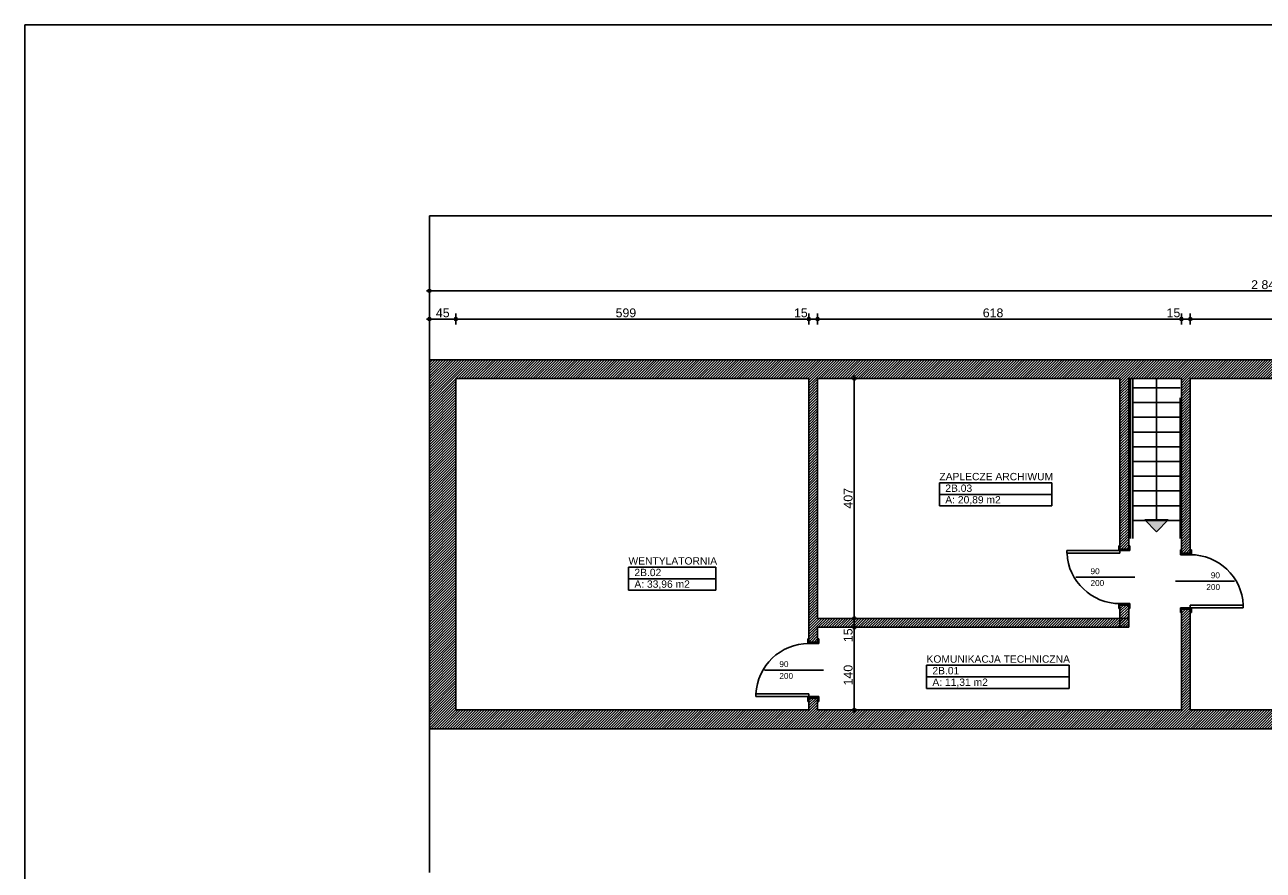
# Model space of a CAD drawing. Header units: inches. Extents: x 18535 to 24863, y 1480 to 5800.
# Tile 15 of 24: x 18803 to 20905, y 4337 to 5771. Entities that reach past the tile are written whole.
import ezdxf
from ezdxf.enums import TextEntityAlignment as Align

# ---------------------------------------------------------------- set-up
doc = ezdxf.new("R2010")
doc.units = ezdxf.units.IN
doc.header["$MEASUREMENT"] = 0
for name, color, linetype in [('_T sciany', 7, 'Continuous'), ('AA_PRZ SCIANY ISTNIEJĄCE', 7, 'Continuous'), ('AA_PRZ_SCIANY_030', 7, 'Continuous'), ('ArchiCAD', 7, 'Continuous'), ('Window-Door Markers', 7, 'Continuous')]:
    doc.layers.add(name, color=color, linetype=linetype)
doc.styles.add('GENERATED_STYLE_13', font='txt')
doc.styles.add('GENERATED_STYLE_8', font='txt')
doc.styles.add('GENERATED_STYLE_9', font='arial.ttf')
doc.styles.get("Standard").update_dxf_attribs({"font": 'txt', "bigfont": 'BIGFONT.SHX'})
doc.dimstyles.new('Dimstyle_4', dxfattribs={"dimtxt": 15, "dimasz": 9.5, "dimexe": 0.18, "dimexo": 0.5, "dimgap": 0.09, "dimtad": 1, "dimtih": 1, "dimtoh": 1, "dimdec": 0, "dimzin": 0, "dimdsep": 46, "dimtxsty": 'GENERATED_STYLE_13', "dimblk": 'ARROWHEAD_11', "dimblk1": 'ARROWHEAD_11', "dimblk2": 'ARROWHEAD_11', "dimcen": 0.09, "dimclrd": 220, "dimclre": 220, "dimclrt": 220, "dimadec": 1, "dimazin": 0, "dimtfac": 1, "dimtdec": 4, "dimtmove": 0, "dimatfit": 3, "dimfxl": 0, "dimtolj": 1, "dimtzin": 0, "dimarcsym": 0})
doc.dimstyles.new('Dimstyle_5', dxfattribs={"dimtxt": 15, "dimasz": 9.5, "dimexe": 0.18, "dimexo": 0.5, "dimgap": 0.09, "dimtad": 1, "dimdec": 0, "dimzin": 0, "dimdsep": 46, "dimtxsty": 'GENERATED_STYLE_13', "dimblk": 'ARROWHEAD_11', "dimblk1": 'ARROWHEAD_11', "dimblk2": 'ARROWHEAD_11', "dimcen": 0.09, "dimclrd": 220, "dimclre": 220, "dimclrt": 220, "dimadec": 1, "dimazin": 0, "dimtfac": 1, "dimtdec": 4, "dimtmove": 0, "dimatfit": 3, "dimfxl": 0, "dimtolj": 1, "dimtzin": 0, "dimarcsym": 0})
pattern_1 = [(45, (0, 0), (-2.24506403, 2.24506403), [])]

# ---------------------------------------------------------------- blocks, each defined once
blk = doc.blocks.new('ZAPLECZE ARCHIWUM_2B.03_1', base_point=(20451.1, 4984.4))
at = {"layer": '_T sciany', "color": 160, "linetype": 'Continuous'}
for p, q in [((20355.7, 4994.2), (20355.7, 4954.9)), ((20355.7, 4994.2), (20546.4, 4994.2)), ((20546.4, 4994.2), (20546.4, 4954.9)), ((20355.7, 4974.5), (20546.4, 4974.5)), ((20355.7, 4954.9), (20546.4, 4954.9))]:
    blk.add_line(p, q, dxfattribs=at)
at = {"color": 0}
for tag in ['floor_f', 'ROOM_PERIM', 'ROOM_WALLS_SURF', 'ROOM_DOORS_SURF', 'ROOM_WINDS_SURF', 'ROOM_BASELEV', 'ROOM_HEIGHT', 'ROOM_NET_AREA', 'ROOM_REDUCED_AREA', 'ROOM_CALC_AREA', 'ROOM_VOLUME']:
    blk.add_attdef(tag, text='', height=200, dxfattribs=at).set_placement((20451.1, 4927.2), align=Align.BOTTOM_LEFT)
at = {"layer": '_T sciany', "color": 160, "style": 'GENERATED_STYLE_9'}
for tag, p in [('ROOM_NAME', (20355.7, 5011)), ('ROOM_NUMBER', (20365.7, 4991.3)), ('ROOM_AREA', (20365.7, 4971.7))]:
    blk.add_attdef(tag, text='', height=12.5, dxfattribs=at).set_placement(p, align=Align.TOP_LEFT)
blk = doc.blocks.new('KOMUNIKACJA TECHNICZNA_2B.01_4', base_point=(20455, 4674.7))
at = {"layer": '_T sciany', "color": 160, "linetype": 'Continuous'}
for p, q in [((20333.8, 4684.6), (20333.8, 4645.3)), ((20333.8, 4684.6), (20576.2, 4684.6)), ((20576.2, 4684.6), (20576.2, 4645.3)), ((20333.8, 4664.9), (20576.2, 4664.9)), ((20333.8, 4645.3), (20576.2, 4645.3))]:
    blk.add_line(p, q, dxfattribs=at)
at = {"color": 0}
for tag in ['floor_f', 'ROOM_PERIM', 'ROOM_WALLS_SURF', 'ROOM_DOORS_SURF', 'ROOM_WINDS_SURF', 'ROOM_BASELEV', 'ROOM_HEIGHT', 'ROOM_NET_AREA', 'ROOM_REDUCED_AREA', 'ROOM_CALC_AREA', 'ROOM_VOLUME']:
    blk.add_attdef(tag, text='', height=200, dxfattribs=at).set_placement((20455, 4617.6), align=Align.BOTTOM_LEFT)
at = {"layer": '_T sciany', "color": 160, "style": 'GENERATED_STYLE_9'}
for tag, p in [('ROOM_NAME', (20333.8, 4701.4)), ('ROOM_NUMBER', (20343.8, 4681.7)), ('ROOM_AREA', (20343.8, 4662.1))]:
    blk.add_attdef(tag, text='', height=12.5, dxfattribs=at).set_placement(p, align=Align.TOP_LEFT)
blk = doc.blocks.new('WENTYLATORNIA_2B.02_5', base_point=(19901.9, 4841.3))
at = {"layer": '_T sciany', "color": 160, "linetype": 'Continuous'}
for p, q in [((19827.9, 4851.1), (19827.9, 4811.8)), ((19827.9, 4851.1), (19975.9, 4851.1)), ((19975.9, 4851.1), (19975.9, 4811.8)), ((19827.9, 4831.5), (19975.9, 4831.5)), ((19827.9, 4811.8), (19975.9, 4811.8))]:
    blk.add_line(p, q, dxfattribs=at)
at = {"color": 0}
for tag in ['floor_f', 'ROOM_PERIM', 'ROOM_WALLS_SURF', 'ROOM_DOORS_SURF', 'ROOM_WINDS_SURF', 'ROOM_BASELEV', 'ROOM_HEIGHT', 'ROOM_NET_AREA', 'ROOM_REDUCED_AREA', 'ROOM_CALC_AREA', 'ROOM_VOLUME']:
    blk.add_attdef(tag, text='', height=200, dxfattribs=at).set_placement((19901.9, 4784.2), align=Align.BOTTOM_LEFT)
at = {"layer": '_T sciany', "color": 160, "style": 'GENERATED_STYLE_9'}
for tag, p in [('ROOM_NAME', (19827.9, 4867.9)), ('ROOM_NUMBER', (19837.9, 4848.3)), ('ROOM_AREA', (19837.9, 4828.6))]:
    blk.add_attdef(tag, text='', height=12.5, dxfattribs=at).set_placement(p, align=Align.TOP_LEFT)
blk = doc.blocks.new('WALL_6', base_point=(19489.8, 5187.1))
at = {"layer": '_T sciany'}
h = blk.add_hatch(dxfattribs=at)
h.set_pattern_fill('ANSI31', color=5, style=0, pattern_type=2)
h.set_pattern_definition(pattern_1)
h.paths.add_polyline_path([(19489.8, 5171.1), (22286.3, 5171.1), (22331.3, 5203.1), (19489.8, 5203.1)], flags=0)
at = {"layer": '_T sciany', "color": 5, "linetype": 'Continuous'}
for p, q in [((22331.3, 5203.1), (19489.8, 5203.1)), ((19489.8, 5203.1), (19489.8, 5171.1)), ((19534.8, 5171.1), (20134, 5171.1)), ((20149, 5171.1), (20662.2, 5171.1)), ((20677.2, 5171.1), (20766.6, 5171.1)), ((20781.6, 5171.1), (21557.1, 5171.1)), ((21582.1, 5171.1), (22286.3, 5171.1))]:
    blk.add_line(p, q, dxfattribs=at)
blk = doc.blocks.new('WALL_17', base_point=(19489.8, 4592.8))
at = {"layer": '_T sciany'}
h = blk.add_hatch(dxfattribs=at)
h.set_pattern_fill('ANSI31', color=5, style=0, pattern_type=2)
h.set_pattern_definition(pattern_1)
h.paths.add_polyline_path([(19489.8, 4576.8), (22331.3, 4576.8), (22286.3, 4608.8), (19489.8, 4608.8)], flags=0)
at = {"layer": '_T sciany', "color": 5, "linetype": 'Continuous'}
for p, q in [((19489.8, 4608.8), (19489.8, 4576.8)), ((20134, 4608.8), (19534.8, 4608.8)), ((20766.6, 4608.8), (20149, 4608.8)), ((21557.1, 4608.8), (20781.6, 4608.8)), ((22286.3, 4608.8), (21582.1, 4608.8)), ((19489.8, 4576.8), (22331.3, 4576.8))]:
    blk.add_line(p, q, dxfattribs=at)
blk = doc.blocks.new('WALL_23', base_point=(20149, 4749))
at = {"layer": '_T sciany'}
h = blk.add_hatch(dxfattribs=at)
h.set_pattern_fill('ANSI31', color=5, style=0, pattern_type=2)
h.set_pattern_definition(pattern_1)
h.paths.add_polyline_path([(20149, 4749), (20677.2, 4749), (20677.2, 4764), (20149, 4764)], flags=0)
at = {"layer": '_T sciany', "color": 5, "linetype": 'Continuous'}
for p, q in [((20677.2, 4764), (20149, 4764)), ((20677.2, 4749), (20677.2, 4764)), ((20149, 4749), (20677.2, 4749))]:
    blk.add_line(p, q, dxfattribs=at)
blk = doc.blocks.new('WALL_634', base_point=(19534.8, 4592.8))
at = {"layer": '_T sciany'}
h = blk.add_hatch(dxfattribs=at)
h.set_pattern_fill('ANSI31', color=5, style=0, pattern_type=2)
h.set_pattern_definition(pattern_1)
h.paths.add_polyline_path([(19534.8, 4608.8), (19534.8, 5171.1), (19489.8, 5171.1), (19489.8, 4608.8)], flags=0)
at = {"layer": '_T sciany', "color": 5, "linetype": 'Continuous'}
for p, q in [((19489.8, 5171.1), (19489.8, 4608.8)), ((19534.8, 4608.8), (19534.8, 5171.1))]:
    blk.add_line(p, q, dxfattribs=at)
blk = doc.blocks.new('D1 -Tr 65_1')
at = {"color": 140, "linetype": 'Continuous'}
for p, q in [((45, 90), (40.555, 90)), ((40.555, 0), (40.555, 90)), ((45, 0), (45, 90)), ((-53.255, 0), (-53.255, 1.905)), ((-53.255, 1.905), (-45, 1.905)), ((-53.255, 0), (-53.255, 1.905)), ((-53.255, 1.905), (-45, 1.905)), ((-45, 0), (-53.255, 0)), ((-45, 0), (-53.255, 0)), ((-47.54, 0), (-45, 0)), ((-47.54, -15), (-47.54, 0)), ((-47.54, 0), (-45, 0)), ((-47.54, -15), (-47.54, 0)), ((-45, 1.905), (-45, 0)), ((-45, 1.905), (-45, 0)), ((-45, 0), (-45, -15)), ((-45, 0), (-45, -15)), ((45, 0), (40.555, 0)), ((53.255, 1.905), (45, 1.905)), ((45, 1.905), (45, 0)), ((53.255, 1.905), (45, 1.905)), ((45, 1.905), (45, 0)), ((47.54, 0), (45, 0)), ((45, 0), (45, -15)), ((45, 0), (53.255, 0)), ((47.54, 0), (45, 0)), ((45, 0), (45, -15)), ((45, 0), (53.255, 0)), ((47.54, -15), (47.54, 0)), ((47.54, -15), (47.54, 0)), ((53.255, 0), (53.255, 1.905)), ((53.255, 0), (53.255, 1.905)), ((-45, -15), (-53.255, -15)), ((-53.255, -15), (-53.255, -16.905)), ((-45, -15), (-53.255, -15)), ((-53.255, -15), (-53.255, -16.905)), ((-53.255, -16.905), (-45, -16.905)), ((-53.255, -16.905), (-45, -16.905)), ((-45, -15), (-47.54, -15)), ((-45, -15), (-47.54, -15)), ((-45, -16.905), (-45, -15)), ((-45, -16.905), (-45, -15)), ((45, -15), (47.54, -15)), ((45, -15), (53.255, -15)), ((45, -16.905), (45, -15)), ((45, -15), (47.54, -15)), ((45, -15), (53.255, -15)), ((45, -16.905), (45, -15)), ((53.255, -16.905), (45, -16.905)), ((53.255, -16.905), (45, -16.905)), ((53.255, -15), (53.255, -16.905)), ((53.255, -15), (53.255, -16.905))]:
    blk.add_line(p, q, dxfattribs=at)
blk.add_arc((45, 0), 90, 92.827477, 180, dxfattribs=at)
blk = doc.blocks.new('Window-Door Marker - 70_4004')
at = {"layer": 'ArchiCAD', "color": 140, "linetype": 'Continuous'}
blk.add_line((0, -90), (0, 10), dxfattribs=at)
blk = doc.blocks.new('WALL_645', base_point=(20781.6, 4592.8))
at = {"layer": '_T sciany'}
h = blk.add_hatch(dxfattribs=at)
h.set_pattern_fill('ANSI31', color=5, style=0, pattern_type=2)
h.set_pattern_definition(pattern_1)
h.paths.add_polyline_path([(20766.6, 4874.8), (20781.6, 4874.8), (20781.6, 5171.1), (20766.6, 5171.1)], flags=0)
h = blk.add_hatch(dxfattribs=at)
h.set_pattern_fill('ANSI31', color=5, style=0, pattern_type=2)
h.set_pattern_definition(pattern_1)
h.paths.add_polyline_path([(20766.6, 4608.8), (20781.6, 4608.8), (20781.6, 4779.7), (20766.6, 4779.7)], flags=0)
at = {"layer": '_T sciany', "color": 5, "linetype": 'Continuous'}
for p, q in [((20766.6, 5171.1), (20766.6, 4874.8)), ((20781.6, 4874.8), (20781.6, 5171.1)), ((20781.6, 4874.8), (20766.6, 4874.8)), ((20781.6, 4779.7), (20766.6, 4779.7)), ((20766.6, 4779.7), (20766.6, 4608.8)), ((20781.6, 4608.8), (20781.6, 4779.7))]:
    blk.add_line(p, q, dxfattribs=at)
at = {"layer": '_T sciany', "rotation": 270.0000000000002}
blk.add_blockref('D1 -Tr 65_1', (20781.6, 4827.2), dxfattribs=at)
at = {"layer": 'Window-Door Markers'}
ref = blk.add_blockref('Window-Door Marker - 70_4004', (20766.6, 4827.2), dxfattribs=dict(at, rotation=90))
ref.add_attrib('AC_WIDO_A_SIZE', '90', dxfattribs={"color": 255, "height": 10, "style": 'GENERATED_STYLE_9'}).set_placement((20816.4, 4829.3), align=Align.BOTTOM_LEFT)
ref.add_attrib('AC_WIDO_B_SIZE', '200', dxfattribs={"color": 255, "height": 10, "style": 'GENERATED_STYLE_9'}).set_placement((20808.8, 4809.3), align=Align.BOTTOM_LEFT)
blk = doc.blocks.new('D1 -Tr 65_365')
at = {"color": 140, "linetype": 'Continuous'}
for p, q in [((45, 90), (40.555, 90)), ((40.555, 0), (40.555, 90)), ((45, 0), (45, 90)), ((-53.255, 0), (-53.255, 1.905)), ((-53.255, 1.905), (-45, 1.905)), ((-53.255, 0), (-53.255, 1.905)), ((-53.255, 1.905), (-45, 1.905)), ((-45, 0), (-53.255, 0)), ((-45, 0), (-53.255, 0)), ((-47.54, 0), (-45, 0)), ((-47.54, -15), (-47.54, 0)), ((-47.54, 0), (-45, 0)), ((-47.54, -15), (-47.54, 0)), ((-45, 1.905), (-45, 0)), ((-45, 1.905), (-45, 0)), ((-45, 0), (-45, -15)), ((-45, 0), (-45, -15)), ((45, 0), (40.555, 0)), ((53.255, 1.905), (45, 1.905)), ((45, 1.905), (45, 0)), ((53.255, 1.905), (45, 1.905)), ((45, 1.905), (45, 0)), ((47.54, 0), (45, 0)), ((45, 0), (45, -15)), ((45, 0), (53.255, 0)), ((47.54, 0), (45, 0)), ((45, 0), (45, -15)), ((45, 0), (53.255, 0)), ((47.54, -15), (47.54, 0)), ((47.54, -15), (47.54, 0)), ((53.255, 0), (53.255, 1.905)), ((53.255, 0), (53.255, 1.905)), ((-45, -15), (-53.255, -15)), ((-53.255, -15), (-53.255, -16.905)), ((-45, -15), (-53.255, -15)), ((-53.255, -15), (-53.255, -16.905)), ((-53.255, -16.905), (-45, -16.905)), ((-53.255, -16.905), (-45, -16.905)), ((-45, -15), (-47.54, -15)), ((-45, -15), (-47.54, -15)), ((-45, -16.905), (-45, -15)), ((-45, -16.905), (-45, -15)), ((45, -15), (47.54, -15)), ((45, -15), (53.255, -15)), ((45, -16.905), (45, -15)), ((45, -15), (47.54, -15)), ((45, -15), (53.255, -15)), ((45, -16.905), (45, -15)), ((53.255, -16.905), (45, -16.905)), ((53.255, -16.905), (45, -16.905)), ((53.255, -15), (53.255, -16.905)), ((53.255, -15), (53.255, -16.905))]:
    blk.add_line(p, q, dxfattribs=at)
blk.add_arc((45, 0), 90, 92.827477, 180, dxfattribs=at)
blk = doc.blocks.new('Window-Door Marker - 70_4006')
at = {"layer": 'ArchiCAD', "color": 140, "linetype": 'Continuous'}
blk.add_line((0, 75), (0, -25), dxfattribs=at)
blk = doc.blocks.new('WALL_647', base_point=(20677.2, 4749.5))
at = {"layer": '_T sciany'}
h = blk.add_hatch(dxfattribs=at)
h.set_pattern_fill('ANSI31', color=5, style=0, pattern_type=2)
h.set_pattern_definition(pattern_1)
h.paths.add_polyline_path([(20662.2, 4881.7), (20677.2, 4881.7), (20677.2, 5171.1), (20662.2, 5171.1)], flags=0)
h = blk.add_hatch(dxfattribs=at)
h.set_pattern_fill('ANSI31', color=5, style=0, pattern_type=2)
h.set_pattern_definition(pattern_1)
h.paths.add_polyline_path([(20662.2, 4749.5), (20677.2, 4749.5), (20677.2, 4786.7), (20662.2, 4786.7)], flags=0)
at = {"layer": '_T sciany', "color": 5, "linetype": 'Continuous'}
for p, q in [((20662.2, 5171.1), (20662.2, 4881.7)), ((20677.2, 4881.7), (20677.2, 5171.1)), ((20677.2, 4881.7), (20662.2, 4881.7)), ((20677.2, 4786.7), (20662.2, 4786.7)), ((20662.2, 4786.7), (20662.2, 4749.5)), ((20677.2, 4749.5), (20677.2, 4786.7)), ((20662.2, 4749.5), (20677.2, 4749.5))]:
    blk.add_line(p, q, dxfattribs=at)
at = {"layer": '_T sciany', "rotation": 89.99999999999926}
blk.add_blockref('D1 -Tr 65_365', (20662.2, 4834.2), dxfattribs=at)
at = {"layer": 'Window-Door Markers'}
ref = blk.add_blockref('Window-Door Marker - 70_4006', (20662.2, 4834.2), dxfattribs=dict(at, rotation=90))
ref.add_attrib('AC_WIDO_A_SIZE', '90', dxfattribs={"color": 255, "height": 10, "style": 'GENERATED_STYLE_9'}).set_placement((20612.2, 4836.2), align=Align.BOTTOM_LEFT)
ref.add_attrib('AC_WIDO_B_SIZE', '200', dxfattribs={"color": 255, "height": 10, "style": 'GENERATED_STYLE_9'}).set_placement((20612.2, 4816.2), align=Align.BOTTOM_LEFT)
blk = doc.blocks.new('D1 -Tr 65_366')
at = {"color": 140, "linetype": 'Continuous'}
for p, q in [((45, 90), (40.555, 90)), ((40.555, 0), (40.555, 90)), ((45, 0), (45, 90)), ((-53.255, 0), (-53.255, 1.905)), ((-53.255, 1.905), (-45, 1.905)), ((-53.255, 0), (-53.255, 1.905)), ((-53.255, 1.905), (-45, 1.905)), ((-45, 0), (-53.255, 0)), ((-45, 0), (-53.255, 0)), ((-47.54, 0), (-45, 0)), ((-47.54, -15), (-47.54, 0)), ((-47.54, 0), (-45, 0)), ((-47.54, -15), (-47.54, 0)), ((-45, 1.905), (-45, 0)), ((-45, 1.905), (-45, 0)), ((-45, 0), (-45, -15)), ((-45, 0), (-45, -15)), ((45, 0), (40.555, 0)), ((53.255, 1.905), (45, 1.905)), ((45, 1.905), (45, 0)), ((53.255, 1.905), (45, 1.905)), ((45, 1.905), (45, 0)), ((47.54, 0), (45, 0)), ((45, 0), (45, -15)), ((45, 0), (53.255, 0)), ((47.54, 0), (45, 0)), ((45, 0), (45, -15)), ((45, 0), (53.255, 0)), ((47.54, -15), (47.54, 0)), ((47.54, -15), (47.54, 0)), ((53.255, 0), (53.255, 1.905)), ((53.255, 0), (53.255, 1.905)), ((-45, -15), (-53.255, -15)), ((-53.255, -15), (-53.255, -16.905)), ((-45, -15), (-53.255, -15)), ((-53.255, -15), (-53.255, -16.905)), ((-53.255, -16.905), (-45, -16.905)), ((-53.255, -16.905), (-45, -16.905)), ((-45, -15), (-47.54, -15)), ((-45, -15), (-47.54, -15)), ((-45, -16.905), (-45, -15)), ((-45, -16.905), (-45, -15)), ((45, -15), (47.54, -15)), ((45, -15), (53.255, -15)), ((45, -16.905), (45, -15)), ((45, -15), (47.54, -15)), ((45, -15), (53.255, -15)), ((45, -16.905), (45, -15)), ((53.255, -16.905), (45, -16.905)), ((53.255, -16.905), (45, -16.905)), ((53.255, -15), (53.255, -16.905)), ((53.255, -15), (53.255, -16.905))]:
    blk.add_line(p, q, dxfattribs=at)
blk.add_arc((45, 0), 90, 92.827477, 180, dxfattribs=at)
blk = doc.blocks.new('Window-Door Marker - 70_4007')
at = {"layer": 'ArchiCAD', "color": 140, "linetype": 'Continuous'}
blk.add_line((0, 75), (0, -25), dxfattribs=at)
blk = doc.blocks.new('WALL_648', base_point=(20149, 4592.8))
at = {"layer": '_T sciany'}
h = blk.add_hatch(dxfattribs=at)
h.set_pattern_fill('ANSI31', color=5, style=0, pattern_type=2)
h.set_pattern_definition(pattern_1)
h.paths.add_polyline_path([(20134, 4724), (20149, 4724), (20149, 5171.1), (20134, 5171.1)], flags=0)
h = blk.add_hatch(dxfattribs=at)
h.set_pattern_fill('ANSI31', color=5, style=0, pattern_type=2)
h.set_pattern_definition(pattern_1)
h.paths.add_polyline_path([(20134, 4608.8), (20149, 4608.8), (20149, 4628.9), (20134, 4628.9)], flags=0)
at = {"layer": '_T sciany', "color": 5, "linetype": 'Continuous'}
for p, q in [((20134, 5171.1), (20134, 4724)), ((20149, 4764), (20149, 5171.1)), ((20149, 4724), (20149, 4749)), ((20149, 4724), (20134, 4724)), ((20149, 4628.9), (20134, 4628.9)), ((20134, 4628.9), (20134, 4608.8)), ((20149, 4608.8), (20149, 4628.9))]:
    blk.add_line(p, q, dxfattribs=at)
at = {"layer": '_T sciany', "xscale": -1, "rotation": 89.99999999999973}
blk.add_blockref('D1 -Tr 65_366', (20134, 4676.4), dxfattribs=at)
at = {"layer": 'Window-Door Markers'}
ref = blk.add_blockref('Window-Door Marker - 70_4007', (20134, 4676.4), dxfattribs=dict(at, rotation=90))
ref.add_attrib('AC_WIDO_A_SIZE', '90', dxfattribs={"color": 255, "height": 10, "style": 'GENERATED_STYLE_9'}).set_placement((20084, 4678.5), align=Align.BOTTOM_LEFT)
ref.add_attrib('AC_WIDO_B_SIZE', '200', dxfattribs={"color": 255, "height": 10, "style": 'GENERATED_STYLE_9'}).set_placement((20084, 4658.5), align=Align.BOTTOM_LEFT)
blk = doc.blocks.new('LINE_4857', base_point=(20724.2, 5171.1))
at = {"layer": '_T sciany', "color": 150, "linetype": 'Continuous'}
for p, q in [((20724.2, 5171.1), (20724.2, 4931.2)), ((20724.2, 4911.2), (20704.2, 4931.2)), ((20704.2, 4931.2), (20744.2, 4931.2)), ((20724.2, 4911.2), (20744.2, 4931.2))]:
    blk.add_line(p, q, dxfattribs=at)
at = {"layer": '_T sciany', "color": 150}
blk.add_solid([(20724.2, 4911.2), (20704.2, 4931.2), (20744.2, 4931.2)], dxfattribs=at)
blk = doc.blocks.new('*D246')
at = {"layer": 'ArchiCAD', "color": 220, "linetype": 'Continuous'}
for p, q in [((19489.8, 5274.6), (19489.8, 5281.5)), ((19534.8, 5274.6), (19534.8, 5281.5)), ((19484.8, 5272.1), (19487.3, 5272.1)), ((19489.8, 5262.8), (19489.8, 5269.6)), ((19492.3, 5272.1), (19532.3, 5272.1)), ((19534.8, 5262.8), (19534.8, 5269.6))]:
    blk.add_line(p, q, dxfattribs=at)
at = {"layer": 'ArchiCAD', "color": 220, "linetype": 'Continuous', "const_width": 2.5}
for points in [[(19488.6, 5272.1, 1), (19491.1, 5272.1, 1)], [(19533.6, 5272.1, 1), (19536.1, 5272.1, 1)]]:
    blk.add_lwpolyline(points, format="xyb", close=True, dxfattribs=at)
at = {"layer": 'ArchiCAD', "color": 220, "linetype": 'Continuous'}
for centre in [(19489.8, 5272.1), (19534.8, 5272.1)]:
    blk.add_circle(centre, 2.5, dxfattribs=at)
at = {"layer": 'ArchiCAD', "color": 220, "insert": (19500.9, 5290.1), "char_height": 15, "attachment_point": 1}
blk.add_mtext('\\A1;{\\fArial Europa Srodkowa|b0|i0|c0|p34;\\C220;45}', dxfattribs=at)
blk = doc.blocks.new('ARROWHEAD_11')
at = {"color": 0, "linetype": 'Continuous'}
blk.add_line((0, 0), (-1, 0), dxfattribs=at)
at = {"color": 0, "linetype": 'Continuous', "const_width": 0.25}
blk.add_lwpolyline([(-0.125, 0, 1), (0.125, 0, 1)], format="xyb", close=True, dxfattribs=at)
blk = doc.blocks.new('*D247')
at = {"layer": 'ArchiCAD', "color": 220, "linetype": 'Continuous'}
for p, q in [((19534.8, 5274.6), (19534.8, 5281.5)), ((20134, 5274.6), (20134, 5281.5)), ((19534.8, 5262.8), (19534.8, 5269.6)), ((19537.3, 5272.1), (20131.5, 5272.1)), ((20134, 5262.8), (20134, 5269.6))]:
    blk.add_line(p, q, dxfattribs=at)
at = {"layer": 'ArchiCAD', "color": 220, "linetype": 'Continuous', "const_width": 2.5}
for points in [[(19533.6, 5272.1, 1), (19536.1, 5272.1, 1)], [(20132.8, 5272.1, 1), (20135.3, 5272.1, 1)]]:
    blk.add_lwpolyline(points, format="xyb", close=True, dxfattribs=at)
at = {"layer": 'ArchiCAD', "color": 220, "linetype": 'Continuous'}
for centre in [(19534.8, 5272.1), (20134, 5272.1)]:
    blk.add_circle(centre, 2.5, dxfattribs=at)
at = {"layer": 'ArchiCAD', "color": 220, "char_height": 15, "attachment_point": 1}
for s, insert in [('\\A1;{\\fArial Europa Srodkowa|b0|i0|c0|p34;\\C220;599}', (19806, 5290.1)), ('\\A1;{\\fArial Europa Srodkowa|b0|i0|c0|p34;\\C220;15}', (20108.8, 5290.1))]:
    blk.add_mtext(s, dxfattribs=dict(at, insert=insert))
blk = doc.blocks.new('*D248')
at = {"layer": 'ArchiCAD', "color": 220, "linetype": 'Continuous'}
for p, q in [((20134, 5274.6), (20134, 5281.5)), ((20149, 5274.6), (20149, 5281.5)), ((20134, 5262.8), (20134, 5269.6)), ((20136.5, 5272.1), (20146.5, 5272.1)), ((20149, 5262.8), (20149, 5269.6))]:
    blk.add_line(p, q, dxfattribs=at)
at = {"layer": 'ArchiCAD', "color": 220, "linetype": 'Continuous', "const_width": 2.5}
for points in [[(20132.8, 5272.1, 1), (20135.3, 5272.1, 1)], [(20147.8, 5272.1, 1), (20150.3, 5272.1, 1)]]:
    blk.add_lwpolyline(points, format="xyb", close=True, dxfattribs=at)
at = {"layer": 'ArchiCAD', "color": 220, "linetype": 'Continuous'}
for centre in [(20134, 5272.1), (20149, 5272.1)]:
    blk.add_circle(centre, 2.5, dxfattribs=at)
blk = doc.blocks.new('*D249')
at = {"layer": 'ArchiCAD', "color": 220, "linetype": 'Continuous'}
for p, q in [((20149, 5274.6), (20149, 5281.5)), ((20766.6, 5274.6), (20766.6, 5281.5)), ((20149, 5262.8), (20149, 5269.6)), ((20151.5, 5272.1), (20764.1, 5272.1)), ((20766.6, 5262.8), (20766.6, 5269.6))]:
    blk.add_line(p, q, dxfattribs=at)
at = {"layer": 'ArchiCAD', "color": 220, "linetype": 'Continuous', "const_width": 2.5}
for points in [[(20147.8, 5272.1, 1), (20150.3, 5272.1, 1)], [(20765.3, 5272.1, 1), (20767.8, 5272.1, 1)]]:
    blk.add_lwpolyline(points, format="xyb", close=True, dxfattribs=at)
at = {"layer": 'ArchiCAD', "color": 220, "linetype": 'Continuous'}
for centre in [(20149, 5272.1), (20766.6, 5272.1)]:
    blk.add_circle(centre, 2.5, dxfattribs=at)
at = {"layer": 'ArchiCAD', "color": 220, "char_height": 15, "attachment_point": 1}
for s, insert in [('\\A1;{\\fArial Europa Srodkowa|b0|i0|c0|p34;\\C220;618}', (20429.3, 5290.1)), ('\\A1;{\\fArial Europa Srodkowa|b0|i0|c0|p34;\\C220;15}', (20741.3, 5290.1))]:
    blk.add_mtext(s, dxfattribs=dict(at, insert=insert))
blk = doc.blocks.new('*D250')
at = {"layer": 'ArchiCAD', "color": 220, "linetype": 'Continuous'}
for p, q in [((20766.6, 5274.6), (20766.6, 5281.5)), ((20781.6, 5274.6), (20781.6, 5281.5)), ((20766.6, 5262.8), (20766.6, 5269.6)), ((20769.1, 5272.1), (20779.1, 5272.1)), ((20781.6, 5262.8), (20781.6, 5269.6))]:
    blk.add_line(p, q, dxfattribs=at)
at = {"layer": 'ArchiCAD', "color": 220, "linetype": 'Continuous', "const_width": 2.5}
for points in [[(20765.3, 5272.1, 1), (20767.8, 5272.1, 1)], [(20780.3, 5272.1, 1), (20782.8, 5272.1, 1)]]:
    blk.add_lwpolyline(points, format="xyb", close=True, dxfattribs=at)
at = {"layer": 'ArchiCAD', "color": 220, "linetype": 'Continuous'}
for centre in [(20766.6, 5272.1), (20781.6, 5272.1)]:
    blk.add_circle(centre, 2.5, dxfattribs=at)
blk = doc.blocks.new('*D251')
at = {"layer": 'ArchiCAD', "color": 220, "linetype": 'Continuous'}
for p, q in [((20781.6, 5274.6), (20781.6, 5281.5)), ((21557.1, 5274.6), (21557.1, 5281.5)), ((20781.6, 5262.8), (20781.6, 5269.6)), ((20784.1, 5272.1), (21554.6, 5272.1)), ((21557.1, 5262.8), (21557.1, 5269.6))]:
    blk.add_line(p, q, dxfattribs=at)
at = {"layer": 'ArchiCAD', "color": 220, "linetype": 'Continuous', "const_width": 2.5}
for points in [[(20780.3, 5272.1, 1), (20782.8, 5272.1, 1)], [(21555.8, 5272.1, 1), (21558.3, 5272.1, 1)]]:
    blk.add_lwpolyline(points, format="xyb", close=True, dxfattribs=at)
at = {"layer": 'ArchiCAD', "color": 220, "linetype": 'Continuous'}
for centre in [(20781.6, 5272.1), (21557.1, 5272.1)]:
    blk.add_circle(centre, 2.5, dxfattribs=at)
at = {"layer": 'ArchiCAD', "color": 220, "char_height": 15, "attachment_point": 1}
for s, insert in [('\\A1;{\\fArial Europa Srodkowa|b0|i0|c0|p34;\\C220;776}', (21140.9, 5290.1)), ('\\A1;{\\fArial Europa Srodkowa|b0|i0|c0|p34;\\C220;25}', (21531.8, 5290.1))]:
    blk.add_mtext(s, dxfattribs=dict(at, insert=insert))
blk = doc.blocks.new('*D252')
at = {"layer": 'ArchiCAD', "color": 220, "linetype": 'Continuous'}
for p, q in [((21557.1, 5274.6), (21557.1, 5281.5)), ((21582.1, 5274.6), (21582.1, 5281.5)), ((21557.1, 5262.8), (21557.1, 5269.6)), ((21559.6, 5272.1), (21579.6, 5272.1)), ((21582.1, 5262.8), (21582.1, 5269.6))]:
    blk.add_line(p, q, dxfattribs=at)
at = {"layer": 'ArchiCAD', "color": 220, "linetype": 'Continuous', "const_width": 2.5}
for points in [[(21555.8, 5272.1, 1), (21558.3, 5272.1, 1)], [(21580.8, 5272.1, 1), (21583.3, 5272.1, 1)]]:
    blk.add_lwpolyline(points, format="xyb", close=True, dxfattribs=at)
at = {"layer": 'ArchiCAD', "color": 220, "linetype": 'Continuous'}
for centre in [(21557.1, 5272.1), (21582.1, 5272.1)]:
    blk.add_circle(centre, 2.5, dxfattribs=at)
blk = doc.blocks.new('*D253')
at = {"layer": 'ArchiCAD', "color": 220, "linetype": 'Continuous'}
for p, q in [((21582.1, 5274.6), (21582.1, 5281.5)), ((22286.3, 5274.6), (22286.3, 5281.5)), ((21582.1, 5262.8), (21582.1, 5269.6)), ((21584.6, 5272.1), (22283.8, 5272.1)), ((22286.3, 5262.8), (22286.3, 5269.6))]:
    blk.add_line(p, q, dxfattribs=at)
at = {"layer": 'ArchiCAD', "color": 220, "linetype": 'Continuous', "const_width": 2.5}
for points in [[(21580.8, 5272.1, 1), (21583.3, 5272.1, 1)], [(22285.1, 5272.1, 1), (22287.6, 5272.1, 1)]]:
    blk.add_lwpolyline(points, format="xyb", close=True, dxfattribs=at)
at = {"layer": 'ArchiCAD', "color": 220, "linetype": 'Continuous'}
for centre in [(21582.1, 5272.1), (22286.3, 5272.1)]:
    blk.add_circle(centre, 2.5, dxfattribs=at)
at = {"layer": 'ArchiCAD', "color": 220, "insert": (21917.1, 5290.1), "char_height": 15, "attachment_point": 1}
blk.add_mtext('\\A1;{\\fArial Europa Srodkowa|b0|i0|c0|p34;\\C220;704}', dxfattribs=at)
blk = doc.blocks.new('*D254')
at = {"layer": 'ArchiCAD', "color": 220, "linetype": 'Continuous'}
for p, q in [((22286.3, 5274.6), (22286.3, 5281.5)), ((22331.3, 5274.6), (22331.3, 5281.5)), ((22286.3, 5262.8), (22286.3, 5269.6)), ((22288.8, 5272.1), (22328.8, 5272.1)), ((22331.3, 5262.8), (22331.3, 5269.6)), ((22333.8, 5272.1), (22336.3, 5272.1))]:
    blk.add_line(p, q, dxfattribs=at)
at = {"layer": 'ArchiCAD', "color": 220, "linetype": 'Continuous', "const_width": 2.5}
for points in [[(22285.1, 5272.1, 1), (22287.6, 5272.1, 1)], [(22330.1, 5272.1, 1), (22332.6, 5272.1, 1)]]:
    blk.add_lwpolyline(points, format="xyb", close=True, dxfattribs=at)
at = {"layer": 'ArchiCAD', "color": 220, "linetype": 'Continuous'}
for centre in [(22286.3, 5272.1), (22331.3, 5272.1)]:
    blk.add_circle(centre, 2.5, dxfattribs=at)
at = {"layer": 'ArchiCAD', "color": 220, "insert": (22297.4, 5290.1), "char_height": 15, "attachment_point": 1}
blk.add_mtext('\\A1;{\\fArial Europa Srodkowa|b0|i0|c0|p34;\\C220;45}', dxfattribs=at)
blk = doc.blocks.new('*D255')
at = {"layer": 'ArchiCAD', "color": 220, "linetype": 'Continuous'}
for p, q in [((19484.8, 5319.9), (19487.3, 5319.9)), ((19489.8, 5322.4), (19489.8, 5329.3)), ((19492.3, 5319.9), (22328.8, 5319.9)), ((22331.3, 5322.4), (22331.3, 5329.3)), ((22333.8, 5319.9), (22336.3, 5319.9)), ((19489.8, 5310.6), (19489.8, 5317.4)), ((22331.3, 5310.6), (22331.3, 5317.4))]:
    blk.add_line(p, q, dxfattribs=at)
at = {"layer": 'ArchiCAD', "color": 220, "linetype": 'Continuous', "const_width": 2.5}
for points in [[(19488.6, 5319.9, 1), (19491.1, 5319.9, 1)], [(22330.1, 5319.9, 1), (22332.6, 5319.9, 1)]]:
    blk.add_lwpolyline(points, format="xyb", close=True, dxfattribs=at)
at = {"layer": 'ArchiCAD', "color": 220, "linetype": 'Continuous'}
for centre in [(19489.8, 5319.9), (22331.3, 5319.9)]:
    blk.add_circle(centre, 2.5, dxfattribs=at)
at = {"layer": 'ArchiCAD', "color": 220, "insert": (20884.9, 5337.9), "char_height": 15, "attachment_point": 1}
blk.add_mtext('\\A1;{\\fArial Europa Srodkowa|b0|i0|c0|p34;\\C220;2\xa0842}', dxfattribs=at)
blk = doc.blocks.new('*D256')
at = {"layer": 'ArchiCAD', "color": 220, "linetype": 'Continuous'}
for p, q in [((20208.7, 4749), (20201.8, 4749)), ((20211.2, 4611.3), (20211.2, 4746.5)), ((20220.6, 4749), (20213.7, 4749)), ((20208.7, 4608.8), (20201.8, 4608.8)), ((20211.2, 4603.8), (20211.2, 4606.3)), ((20220.6, 4608.8), (20213.7, 4608.8))]:
    blk.add_line(p, q, dxfattribs=at)
at = {"layer": 'ArchiCAD', "color": 220, "linetype": 'Continuous', "const_width": 2.5}
for points in [[(20210, 4749, 1), (20212.5, 4749, 1)], [(20210, 4608.8, 1), (20212.5, 4608.8, 1)]]:
    blk.add_lwpolyline(points, format="xyb", close=True, dxfattribs=at)
at = {"layer": 'ArchiCAD', "color": 220, "linetype": 'Continuous'}
for centre in [(20211.2, 4749), (20211.2, 4608.8)]:
    blk.add_circle(centre, 2.5, dxfattribs=at)
at = {"layer": 'ArchiCAD', "color": 220, "char_height": 15, "attachment_point": 1, "rotation": 90}
for s, insert in [('\\A1;{\\fArial Europa Srodkowa|b0|i0|c0|p34;\\C220;15}', (20193.2, 4723.8)), ('\\A1;{\\fArial Europa Srodkowa|b0|i0|c0|p34;\\C220;140}', (20193.2, 4650.4))]:
    blk.add_mtext(s, dxfattribs=dict(at, insert=insert))
blk = doc.blocks.new('*D257')
at = {"layer": 'ArchiCAD', "color": 220, "linetype": 'Continuous'}
for p, q in [((20208.7, 4764), (20201.8, 4764)), ((20211.2, 4751.5), (20211.2, 4761.5)), ((20220.6, 4764), (20213.7, 4764)), ((20208.7, 4749), (20201.8, 4749)), ((20220.6, 4749), (20213.7, 4749))]:
    blk.add_line(p, q, dxfattribs=at)
at = {"layer": 'ArchiCAD', "color": 220, "linetype": 'Continuous', "const_width": 2.5}
for points in [[(20210, 4764, 1), (20212.5, 4764, 1)], [(20210, 4749, 1), (20212.5, 4749, 1)]]:
    blk.add_lwpolyline(points, format="xyb", close=True, dxfattribs=at)
at = {"layer": 'ArchiCAD', "color": 220, "linetype": 'Continuous'}
for centre in [(20211.2, 4764), (20211.2, 4749)]:
    blk.add_circle(centre, 2.5, dxfattribs=at)
blk = doc.blocks.new('*D258')
at = {"layer": 'ArchiCAD', "color": 220, "linetype": 'Continuous'}
for p, q in [((20211.2, 5173.6), (20211.2, 5176.1)), ((20208.7, 5171.1), (20201.8, 5171.1)), ((20211.2, 4766.5), (20211.2, 5168.6)), ((20220.6, 5171.1), (20213.7, 5171.1)), ((20208.7, 4764), (20201.8, 4764)), ((20220.6, 4764), (20213.7, 4764))]:
    blk.add_line(p, q, dxfattribs=at)
at = {"layer": 'ArchiCAD', "color": 220, "linetype": 'Continuous', "const_width": 2.5}
for points in [[(20210, 5171.1, 1), (20212.5, 5171.1, 1)], [(20210, 4764, 1), (20212.5, 4764, 1)]]:
    blk.add_lwpolyline(points, format="xyb", close=True, dxfattribs=at)
at = {"layer": 'ArchiCAD', "color": 220, "linetype": 'Continuous'}
for centre in [(20211.2, 5171.1), (20211.2, 4764)]:
    blk.add_circle(centre, 2.5, dxfattribs=at)
at = {"layer": 'ArchiCAD', "color": 220, "insert": (20193.2, 4950.5), "char_height": 15, "attachment_point": 1, "rotation": 90}
blk.add_mtext('\\A1;{\\fArial Europa Srodkowa|b0|i0|c0|p34;\\C220;407}', dxfattribs=at)

msp = doc.modelspace()

# ---------------------------------------------------------------- linework, layer by layer
at = {"layer": '_T sciany', "color": 162, "linetype": 'Continuous'}
for p, q in [((20680, 5171.1), (20680, 5073.3)), ((20684, 5171.1), (20684, 5071)), ((20764.2, 5138.6), (20764.2, 4899.7)), ((20680, 5073.3), (20680, 4899.7)), ((20684, 5071), (20684, 4899.7))]:
    msp.add_line(p, q, dxfattribs=at)
at = {"layer": '_T sciany', "color": 150, "linetype": 'Continuous'}
for p, q in [((20684.2, 5171.1), (20684.2, 5080.4)), ((20684.2, 5155.4), (20764.2, 5155.4)), ((20684.2, 5130.4), (20764.2, 5130.4)), ((20684.2, 5105.4), (20764.2, 5105.4)), ((20684.2, 5080.4), (20684.2, 4902.6)), ((20684.2, 5080.4), (20764.2, 5080.4)), ((20684.2, 5055.4), (20728.7, 5055.4)), ((20728.7, 5055.4), (20764.2, 5055.4)), ((20684.2, 5030.4), (20764.2, 5030.4)), ((20684.2, 5005.4), (20764.2, 5005.4)), ((20684.2, 4980.4), (20764.2, 4980.4)), ((20684.2, 4955.4), (20764.2, 4955.4)), ((20684.2, 4930.4), (20764.2, 4930.4))]:
    msp.add_line(p, q, dxfattribs=at)
at = {"layer": 'AA_PRZ SCIANY ISTNIEJĄCE', "color": 150, "linetype": 'Continuous'}
for p, q in [((18803, 5771.4), (18803, 1479.9)), ((24834.8, 5771.4), (18803, 5771.4))]:
    msp.add_line(p, q, dxfattribs=at)
at = {"layer": 'AA_PRZ_SCIANY_030', "color": 150, "linetype": 'Continuous'}
for p, q in [((19489.8, 5447.1), (22331.3, 5447.1)), ((19489.8, 4332.8), (19489.8, 5447.1))]:
    msp.add_line(p, q, dxfattribs=at)

# ---------------------------------------------------------------- block references
at = {"layer": '_T sciany', "color": 5}
for name, p in [('WALL_6', (19489.8, 5187.1)), ('WALL_634', (19534.8, 4592.8)), ('WALL_648', (20149, 4592.8)), ('WALL_647', (20677.2, 4749.5)), ('WALL_645', (20781.6, 4592.8)), ('WALL_23', (20149, 4749)), ('WALL_17', (19489.8, 4592.8))]:
    msp.add_blockref(name, p, dxfattribs=at)
at = {"layer": '_T sciany', "color": 150, "linetype": 'Continuous'}
msp.add_blockref('LINE_4857', (20724.2, 5171.1), dxfattribs=at)
at = {"layer": '_T sciany', "color": 254, "linetype": 'Continuous'}
ref = msp.add_blockref('ZAPLECZE ARCHIWUM_2B.03_1', (20451.1, 4984.4), dxfattribs=at)
ref.add_attrib('ROOM_NAME', 'ZAPLECZE ARCHIWUM', dxfattribs={"color": 160, "linetype": 'Continuous', "height": 12.5, "style": 'GENERATED_STYLE_9'}).set_placement((20355.7, 5011), align=Align.TOP_LEFT)
ref.add_attrib('ROOM_NUMBER', '2B.03', dxfattribs={"color": 160, "linetype": 'Continuous', "height": 12.5, "style": 'GENERATED_STYLE_9'}).set_placement((20365.7, 4991.3), align=Align.TOP_LEFT)
ref.add_attrib('ROOM_AREA', 'A: 20,89 m2', dxfattribs={"color": 160, "linetype": 'Continuous', "height": 12.5, "style": 'GENERATED_STYLE_9'}).set_placement((20365.7, 4971.7), align=Align.TOP_LEFT)
ref = msp.add_blockref('WENTYLATORNIA_2B.02_5', (19901.9, 4841.3), dxfattribs=at)
ref.add_attrib('ROOM_NAME', 'WENTYLATORNIA', dxfattribs={"color": 160, "linetype": 'Continuous', "height": 12.5, "style": 'GENERATED_STYLE_9'}).set_placement((19827.9, 4867.9), align=Align.TOP_LEFT)
ref.add_attrib('ROOM_NUMBER', '2B.02', dxfattribs={"color": 160, "linetype": 'Continuous', "height": 12.5, "style": 'GENERATED_STYLE_9'}).set_placement((19837.9, 4848.3), align=Align.TOP_LEFT)
ref.add_attrib('ROOM_AREA', 'A: 33,96 m2', dxfattribs={"color": 160, "linetype": 'Continuous', "height": 12.5, "style": 'GENERATED_STYLE_9'}).set_placement((19837.9, 4828.6), align=Align.TOP_LEFT)
ref = msp.add_blockref('KOMUNIKACJA TECHNICZNA_2B.01_4', (20455, 4674.7), dxfattribs=at)
ref.add_attrib('ROOM_NAME', 'KOMUNIKACJA TECHNICZNA', dxfattribs={"color": 160, "linetype": 'Continuous', "height": 12.5, "style": 'GENERATED_STYLE_9'}).set_placement((20333.8, 4701.4), align=Align.TOP_LEFT)
ref.add_attrib('ROOM_NUMBER', '2B.01', dxfattribs={"color": 160, "linetype": 'Continuous', "height": 12.5, "style": 'GENERATED_STYLE_9'}).set_placement((20343.8, 4681.7), align=Align.TOP_LEFT)
ref.add_attrib('ROOM_AREA', 'A: 11,31 m2', dxfattribs={"color": 160, "linetype": 'Continuous', "height": 12.5, "style": 'GENERATED_STYLE_9'}).set_placement((20343.8, 4662.1), align=Align.TOP_LEFT)

# ---------------------------------------------------------------- dimensions: what is measured, and where the dimension line sits
at = {"layer": 'ArchiCAD', "color": 220, "linetype": 'Continuous'}
for base, p1, p2, picture, middle in [((22331.3322, 5319.9263), (19489.8265, 5203.1418), (22331.3322, 5203.1418), '*D255', (20896.3165, 5330.4263)), ((19534.8, 5272.1), (19489.8, 4889.9), (19534.8, 4889.9), '*D246', (19506.6, 5282.6)), ((19534.8, 5272.1), (19534.8, 4889.9), (20134, 4889.9), '*D247', (19811.7, 5282.6)), ((19534.8, 5272.1), (20149, 4889.9), (20766.6, 4889.9), '*D249', (20435, 5282.6)), ((19534.8265, 5272.145), (20781.5711, 4889.9478), (21557.0995, 4889.9478), '*D251', (21146.5695, 5282.645)), ((19534.8, 5272.1), (21582.1, 4889.9), (22286.3, 4761.6), '*D253', (21922.8, 5282.6)), ((19534.8, 5272.1), (22286.3, 4761.6), (22331.3, 5203.1), '*D254', (22303.1, 5282.6)), ((19534.8, 5272.1), (20134, 4889.9), (20149, 4889.9), '*D248', (20114.5, 5282.6)), ((19534.8, 5272.1), (20766.6, 4889.9), (20781.6, 4889.9), '*D250', (20747, 5282.6)), ((19534.8, 5272.1), (21557.1, 4889.9), (21582.1, 4889.9), '*D252', (21537.5, 5282.6))]:
    dim = msp.add_linear_dim(base=base, p1=p1, p2=p2, dimstyle='Dimstyle_4', dxfattribs=at)
    dim.commit()
    dim.dimension.update_dxf_attribs({"geometry": picture, "text_midpoint": middle})
for p1, p2, picture, middle in [((20149, 4764), (20149, 5171.1), '*D258', (20200.7, 4956.2)), ((20134, 4608.8), (20149, 4749), '*D256', (20200.7, 4656.1)), ((20149, 4749), (20149, 4764), '*D257', (20200.7, 4729.5))]:
    dim = msp.add_linear_dim(base=(20211.2, 4749), p1=p1, p2=p2, angle=90, dimstyle='Dimstyle_5', dxfattribs=at)
    dim.commit()
    dim.dimension.update_dxf_attribs({"geometry": picture, "text_midpoint": middle})

doc.saveas('drawing.dxf')
